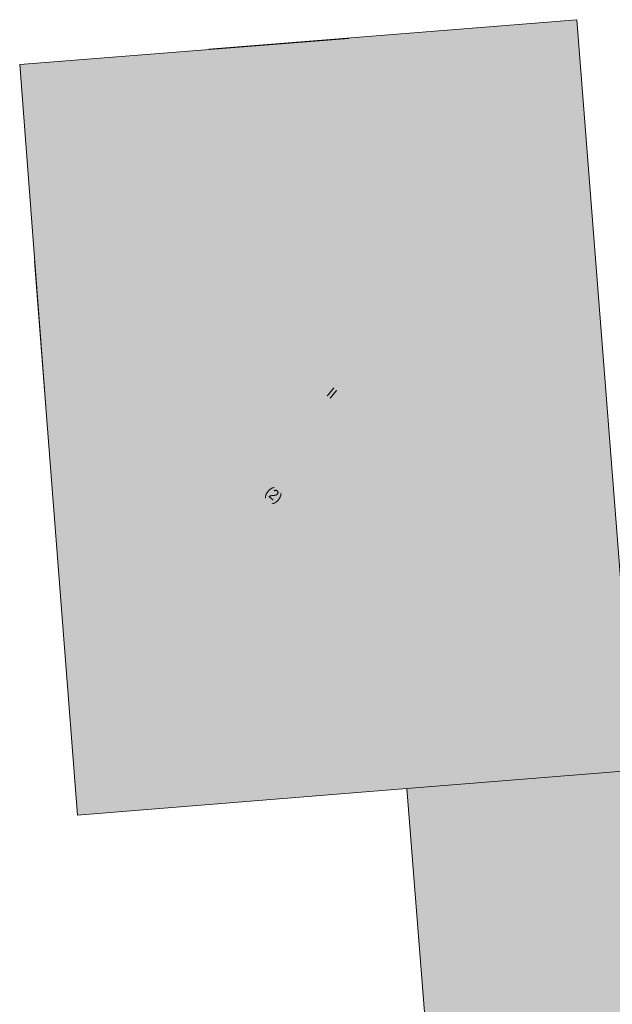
# Model space of a CAD drawing. Header units: metres. Extents: x -740 to 758, y -633 to 854.
# Tile 151 of 256: x -276 to -229, y 27 to 104. Entities that reach past the tile are written whole.
import ezdxf

# ---------------------------------------------------------------- set-up
doc = ezdxf.new("R2010")
doc.units = ezdxf.units.M
doc.header["$MEASUREMENT"] = 0
doc.layers.add('Grundkarte.LOVION', color=7, linetype='Continuous')
doc.layers.add('Grundkarte_Text.LOVION', color=7, linetype='Continuous')
doc.styles.add('ERSTELLTER_STIL_1', font='arial.ttf')

msp = doc.modelspace()

# ---------------------------------------------------------------- hatches: boundary and pattern name
at = {"layer": 'Grundkarte.LOVION', "linetype": 'Continuous', "lineweight": 18}
for points in [[(-260.87, 101.555), (-274.552, 84.908), (-271.183, 41.376), (-245.289, 43.464), (-227.312, 44.897), (-231.926, 103.883)], [(-275.729, 100.359), (-273.66, 73.459), (-249.862, 102.416)], [(-226.54, 34.894), (-227.312, 44.897), (-245.289, 43.464), (-235.492, -80.629), (-200.59, -77.867), (-204.544, -27.447), (-205.008, -21.197), (-206.184, -6.445), (-209.532, 36.261)]]:
    msp.add_hatch(color=254, dxfattribs=at).paths.add_polyline_path(points)

# ---------------------------------------------------------------- linework, layer by layer
at = {"layer": 'Grundkarte.LOVION', "color": 8, "linetype": 'Continuous', "lineweight": 18}
for points in [[(-260.87, 101.555), (-231.926, 103.883), (-227.312, 44.897), (-245.289, 43.464), (-271.183, 41.376), (-274.552, 84.908)], [(-273.66, 73.459), (-275.729, 100.359), (-249.862, 102.416)]]:
    msp.add_lwpolyline(points, dxfattribs=at)
msp.add_lwpolyline([(-226.54, 34.894), (-209.532, 36.261), (-206.184, -6.445), (-205.008, -21.197), (-204.544, -27.447), (-200.59, -77.867), (-235.492, -80.629), (-245.289, 43.464), (-227.312, 44.897)], close=True, dxfattribs=at)

# ---------------------------------------------------------------- texts
at = {"layer": 'Grundkarte_Text.LOVION', "color": 7, "linetype": 'Continuous', "lineweight": 13, "attachment_point": 7, "style": 'ERSTELLTER_STIL_1'}
for s, insert, char_height, rotation in [('{\\A1;\\W0.89450x;II}', (-251.663, 74.401), 0.83073, 320.58413), ('{\\A1;\\W0.89448x;(2)}', (-256.643, 66.452), 0.83075, 320.58408)]:
    msp.add_mtext(s, dxfattribs=dict(at, insert=insert, char_height=char_height, rotation=rotation))

doc.saveas('drawing.dxf')
